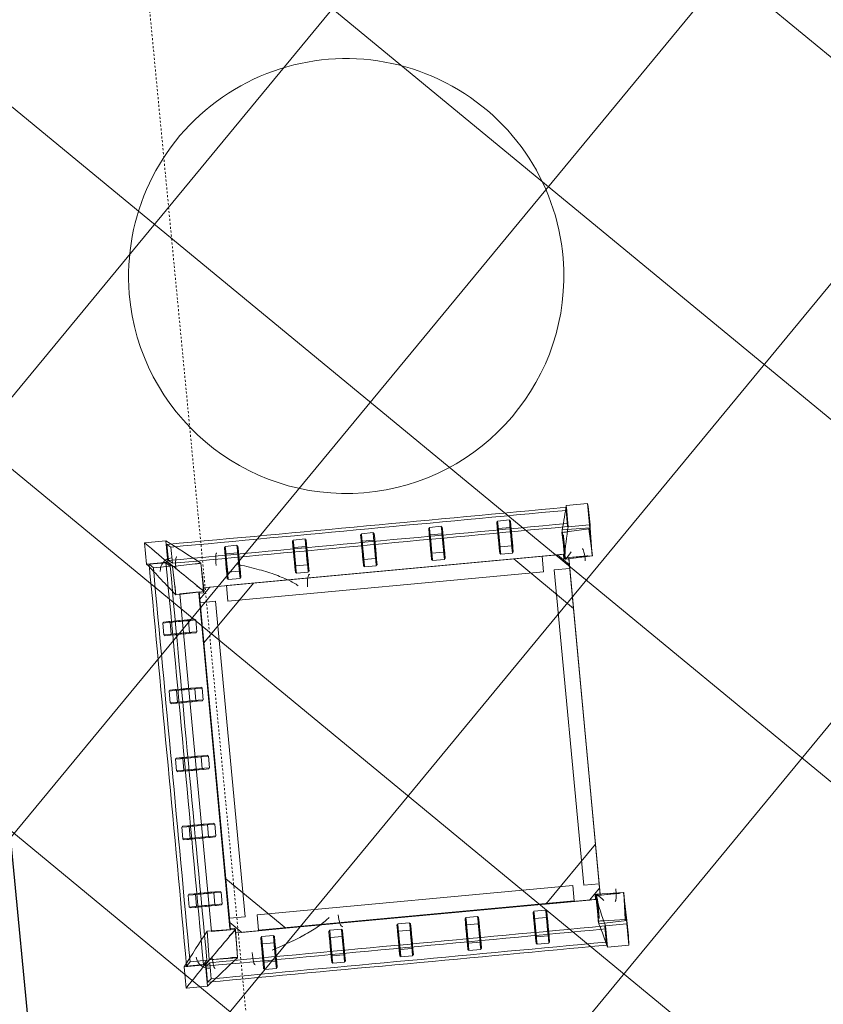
# Model space of a CAD drawing. Header units: millimetres. Extents: x 853417 to 929373, y -433185 to -369260.
# Tile 106 of 228: x 909918 to 911211, y -407587 to -406002. Entities that reach past the tile are written whole.
import ezdxf

# ---------------------------------------------------------------- set-up
doc = ezdxf.new("R2010")
doc.units = ezdxf.units.MM
doc.linetypes.add('Dash', pattern=[6.35, 3.175, -3.175])
for name, color, linetype, lineweight in [('I-FURN', 7, 'Continuous', 9), ('KOKO-FLOR', 7, 'Continuous', 9), ('KOKO-FLOR-HDLN', 7, 'Dash', 9), ('KOKO-FLOR-PATT', 7, 'Continuous', 9), ('KOKO-WALL', 7, 'Continuous', 9), ('KOKO_WALL', 7, 'Continuous', 9)]:
    doc.layers.add(name, color=color, linetype=linetype, lineweight=lineweight)

# ---------------------------------------------------------------- blocks, each defined once
blk = doc.blocks.new('Furniture_Sofas-Armchairs_NC-Nordic-Care_Ellinor-367 - Ellinor 367-5895295-1 korrus_SA_kunstihanke plaan')
at = {"layer": 'I-FURN'}
for p, q in [((-357, 345.3), (-357, 310.8)), ((-322.5, 345.3), (-357, 345.3)), ((-322.5, 310.8), (-322.5, 345.3)), ((-317.2, 345.9), (-318.3, 300.8)), ((-272.2, 345), (-317.2, 345.9)), ((-272.3, 345.2), (-315.8, 343.6)), ((-315.8, 343.6), (-314.3, 300)), ((-273.2, 300), (-272.2, 345)), ((-273, 336.1), (-273, 338.1)), ((-273, 338.1), (-273, 336.1)), ((-273, 307.1), (-273, 336.1)), ((-270.8, 301.6), (-272.3, 345.2)), ((272.3, 345.2), (270.8, 301.6)), ((317.2, 345.9), (272.2, 345)), ((272.2, 345), (273.2, 300)), ((315.8, 343.6), (272.3, 345.2)), ((273, 338.1), (273, 336.1)), ((273, 336.1), (273, 338.1)), ((273, 307.1), (273, 336.1)), ((314.3, 300), (315.8, 343.6)), ((318.3, 300.8), (317.2, 345.9)), ((357, 345.3), (322.5, 345.3)), ((322.5, 345.3), (322.5, 310.8)), ((357, 310.8), (357, 345.3)), ((-357, 310.8), (-322.5, 310.8)), ((-353.9, 310.9), (-327.8, 310.9)), ((-349, 309.8), (-353.9, 310.9)), ((-322.8, 309.8), (-349, 309.8)), ((-327.8, 310.9), (-322.8, 309.8)), ((-314.3, 300), (-270.8, 301.6)), ((-310, 302.1), (-308, 302.1)), ((-308, 302.1), (-310, 302.1)), ((-281, 302.1), (-308, 302.1)), ((-281, 302.1), (-279, 302.1)), ((-190.6, 307.1), (-279, 218.7)), ((-279, 289.4), (-261.3, 307.1)), ((-279, -282.9), (-279, 302.1)), ((-273, 307.1), (273, 307.1)), ((271, 307.1), (-271, 307.1)), ((-271, 307.1), (-271, 299.1)), ((-261.3, 307.1), (-190.6, 307.1)), ((-255.5, 307.1), (254.5, 307.1)), ((-255.5, 307.1), (-255.5, 282.1)), ((279, 218.7), (190.6, 307.1)), ((190.6, 307.1), (261.3, 307.1)), ((254.5, 282.1), (254.5, 307.1)), ((261.3, 307.1), (279, 289.4)), ((270.8, 301.6), (314.3, 300)), ((271, 299.1), (271, 307.1)), ((279, -282.9), (279, 302.1)), ((308, 302.1), (279, 302.1)), ((308, 302.1), (310, 302.1)), ((310, 302.1), (308, 302.1)), ((322.5, 310.8), (357, 310.8)), ((322.8, 309.8), (327.8, 310.9)), ((349, 309.8), (322.8, 309.8)), ((327.8, 310.9), (353.9, 310.9)), ((353.9, 310.9), (349, 309.8)), ((-318.3, 300.8), (-273.2, 300)), ((-271, 299.1), (-279, 299.1)), ((-279, 299.1), (-279, -282.9)), ((-279, 218.7), (-279, 289.4)), ((279, 299.1), (271, 299.1)), ((273.2, 300), (318.3, 300.8)), ((279, -282.9), (279, 299.1)), ((279, 289.4), (279, 218.7)), ((-255.5, 282.1), (254.5, 282.1)), ((-279, -245.4), (-279, 264.6)), ((-254, 264.6), (-279, 264.6)), ((-254, -245.4), (-254, 264.6)), ((253, -245.4), (253, 264.6)), ((278, 264.6), (253, 264.6)), ((278, -245.4), (278, 264.6)), ((-342.1, 217.6), (-342.1, 198.6)), ((-331.6, 219.1), (-340.6, 219.1)), ((-330.1, 198.6), (-330.1, 217.6)), ((-300.5, 198.6), (-300.5, 217.6)), ((-288.5, 217.6), (-288.5, 198.6)), ((288.5, 198.6), (288.5, 217.6)), ((300.5, 217.6), (300.5, 198.6)), ((330.1, 217.6), (330.1, 198.6)), ((340.6, 219.1), (331.6, 219.1)), ((342.1, 198.6), (342.1, 217.6)), ((-340.6, 197.1), (-331.6, 197.1)), ((331.6, 197.1), (340.6, 197.1)), ((-342.1, 107.6), (-342.1, 88.6)), ((-331.6, 109.1), (-340.6, 109.1)), ((-330.1, 88.6), (-330.1, 107.6)), ((-300.5, 88.6), (-300.5, 107.6)), ((-288.5, 107.6), (-288.5, 88.6)), ((288.5, 88.6), (288.5, 107.6)), ((300.5, 107.6), (300.5, 88.6)), ((330.1, 107.6), (330.1, 88.6)), ((340.6, 109.1), (331.6, 109.1)), ((342.1, 88.6), (342.1, 107.6)), ((-340.6, 87.1), (-331.6, 87.1)), ((331.6, 87.1), (340.6, 87.1)), ((-342.1, -2.4), (-342.1, -21.4)), ((-331.6, -0.9), (-340.6, -0.9)), ((-330.1, -21.4), (-330.1, -2.4)), ((-300.5, -21.4), (-300.5, -2.4)), ((-288.5, -2.4), (-288.5, -21.4)), ((288.5, -21.4), (288.5, -2.4)), ((300.5, -2.4), (300.5, -21.4)), ((330.1, -2.4), (330.1, -21.4)), ((340.6, -0.9), (331.6, -0.9)), ((342.1, -21.4), (342.1, -2.4)), ((-340.6, -22.9), (-331.6, -22.9)), ((331.6, -22.9), (340.6, -22.9)), ((-331.6, -110.9), (-340.6, -110.9)), ((340.6, -110.9), (331.6, -110.9)), ((-342.1, -112.4), (-342.1, -131.4)), ((-330.1, -131.4), (-330.1, -112.4)), ((-300.5, -131.4), (-300.5, -112.4)), ((-288.5, -112.4), (-288.5, -131.4)), ((288.5, -131.4), (288.5, -112.4)), ((300.5, -112.4), (300.5, -131.4)), ((330.1, -112.4), (330.1, -131.4)), ((342.1, -131.4), (342.1, -112.4)), ((-340.6, -132.9), (-331.6, -132.9)), ((331.6, -132.9), (340.6, -132.9)), ((-279, -201.5), (-190.6, -289.9)), ((-279, -272.2), (-279, -201.5)), ((190.6, -289.9), (279, -201.5)), ((279, -201.5), (279, -272.2)), ((-331.6, -220.9), (-340.6, -220.9)), ((340.6, -220.9), (331.6, -220.9)), ((-342.1, -222.4), (-342.1, -241.4)), ((-330.1, -241.4), (-330.1, -222.4)), ((-300.5, -241.4), (-300.5, -222.4)), ((-288.5, -222.4), (-288.5, -241.4)), ((288.5, -241.4), (288.5, -222.4)), ((300.5, -222.4), (300.5, -241.4)), ((330.1, -222.4), (330.1, -241.4)), ((342.1, -241.4), (342.1, -222.4)), ((-340.6, -242.9), (-331.6, -242.9)), ((-279, -245.4), (-254, -245.4)), ((253, -245.4), (278, -245.4)), ((331.6, -242.9), (340.6, -242.9)), ((-255.5, -264.9), (254.5, -264.9)), ((-255.5, -264.9), (-255.5, -289.9)), ((254.5, -289.9), (254.5, -264.9)), ((-273.1, -282), (-319, -283.1)), ((-319, -283.1), (-317.9, -329)), ((-273.1, -282.1), (-318.8, -283.1)), ((-308, -282.9), (-310, -282.9)), ((-310, -282.9), (-308, -282.9)), ((-308, -282.9), (-281, -282.9)), ((-279, -282.9), (-281, -282.9)), ((-261.3, -289.9), (-279, -272.2)), ((-279, -282.9), (-271, -282.9)), ((-272, -327.9), (-273.1, -282)), ((-272.1, -327.9), (-273.1, -282.1)), ((-271, -282.9), (-271, -290.9)), ((279, -272.2), (261.3, -289.9)), ((271, -290.9), (271, -282.9)), ((271, -282.9), (279, -282.9)), ((273.1, -282), (272, -327.9)), ((273.1, -282.1), (272.1, -327.9)), ((319, -283.1), (273.1, -282)), ((318.8, -283.1), (273.1, -282.1)), ((279, -282.9), (308, -282.9)), ((310, -282.9), (308, -282.9)), ((308, -282.9), (310, -282.9)), ((317.9, -329), (319, -283.1)), ((-273, -320.9), (-273, -289.9)), ((273, -289.9), (-273, -289.9)), ((-271, -290.9), (271, -290.9)), ((-190.6, -289.9), (-261.3, -289.9)), ((-255.5, -289.9), (254.5, -289.9)), ((-228.5, -299.4), (-209.5, -299.4)), ((-118.5, -299.4), (-99.5, -299.4)), ((-8.5, -299.4), (10.5, -299.4)), ((101.5, -299.4), (120.5, -299.4)), ((261.3, -289.9), (190.6, -289.9)), ((211.5, -299.4), (230.5, -299.4)), ((273, -320.9), (273, -289.9)), ((-209.5, -311.4), (-228.5, -311.4)), ((-99.5, -311.4), (-118.5, -311.4)), ((10.5, -311.4), (-8.5, -311.4)), ((120.5, -311.4), (101.5, -311.4)), ((230.5, -311.4), (211.5, -311.4)), ((-353.9, -334.6), (-349, -328.4)), ((-349, -328.4), (-322.8, -328.4)), ((-322.8, -328.4), (-327.8, -334.6)), ((-324.7, -338.7), (-318.4, -332.4)), ((-318.4, -332.4), (-318.4, -359.7)), ((-317.9, -329), (-272, -327.9)), ((-273, -320.9), (273, -320.9)), ((272, -327.9), (317.9, -329)), ((318.4, -359.7), (318.4, -332.4)), ((318.4, -332.4), (324.7, -338.7)), ((327.8, -334.6), (322.8, -328.4)), ((322.8, -328.4), (349, -328.4)), ((349, -328.4), (353.9, -334.6)), ((-360, -335.4), (-360, -369.9)), ((-325.5, -335.4), (-360, -335.4)), ((-327.8, -334.6), (-353.9, -334.6)), ((-325.5, -369.9), (-325.5, -335.4)), ((-324.7, -365.9), (-324.7, -338.7)), ((-230, -342.5), (-230, -351.5)), ((-209.5, -341), (-228.5, -341)), ((-208, -351.5), (-208, -342.5)), ((-120, -342.5), (-120, -351.5)), ((-99.5, -341), (-118.5, -341)), ((-98, -351.5), (-98, -342.5)), ((-10, -342.5), (-10, -351.5)), ((10.5, -341), (-8.5, -341)), ((12, -351.5), (12, -342.5)), ((100, -342.5), (100, -351.5)), ((120.5, -341), (101.5, -341)), ((122, -351.5), (122, -342.5)), ((210, -342.5), (210, -351.5)), ((230.5, -341), (211.5, -341)), ((232, -351.5), (232, -342.5)), ((324.7, -338.7), (324.7, -365.9)), ((360, -335.4), (325.5, -335.4)), ((325.5, -335.4), (325.5, -369.9)), ((353.9, -334.6), (327.8, -334.6)), ((360, -369.9), (360, -335.4)), ((-318.4, -359.7), (-324.7, -365.9)), ((-228.5, -353), (-209.5, -353)), ((-118.5, -353), (-99.5, -353)), ((-8.5, -353), (10.5, -353)), ((101.5, -353), (120.5, -353)), ((211.5, -353), (230.5, -353)), ((324.7, -365.9), (318.4, -359.7)), ((-360, -369.9), (-325.5, -369.9)), ((325.5, -369.9), (360, -369.9))]:
    blk.add_line(p, q, dxfattribs=at)
at = {"layer": 'I-FURN', "flags": 128}
for points in [[(-300.5, 217.6), (-308.8, 217.6), (-317.2, 217.6), (-325.5, 217.6), (-333.8, 217.6), (-342.1, 217.6)], [(-340.6, 219.1), (-332.3, 219.1), (-324, 219.1), (-315.7, 219.1), (-307.3, 219.1), (-299, 219.1)], [(-331.6, 219.1), (-323.3, 219.1), (-315, 219.1), (-306.7, 219.1), (-298.3, 219.1), (-290, 219.1)], [(-288.5, 217.6), (-296.8, 217.6), (-305.2, 217.6), (-313.5, 217.6), (-321.8, 217.6), (-330.1, 217.6)], [(288.5, 217.6), (296.8, 217.6), (305.2, 217.6), (313.5, 217.6), (321.8, 217.6), (330.1, 217.6)], [(290, 219.1), (298.3, 219.1), (306.7, 219.1), (315, 219.1), (323.3, 219.1), (331.6, 219.1)], [(299, 219.1), (307.3, 219.1), (315.7, 219.1), (324, 219.1), (332.3, 219.1), (340.6, 219.1)], [(300.5, 217.6), (308.8, 217.6), (317.2, 217.6), (325.5, 217.6), (333.8, 217.6), (342.1, 217.6)], [(-300.5, 198.6), (-308.8, 198.6), (-317.2, 198.6), (-325.5, 198.6), (-333.8, 198.6), (-342.1, 198.6)], [(-299, 197.1), (-307.3, 197.1), (-315.7, 197.1), (-324, 197.1), (-332.3, 197.1), (-340.6, 197.1)], [(-290, 197.1), (-298.3, 197.1), (-306.7, 197.1), (-315, 197.1), (-323.3, 197.1), (-331.6, 197.1)], [(-288.5, 198.6), (-296.8, 198.6), (-305.2, 198.6), (-313.5, 198.6), (-321.8, 198.6), (-330.1, 198.6)], [(288.5, 198.6), (296.8, 198.6), (305.2, 198.6), (313.5, 198.6), (321.8, 198.6), (330.1, 198.6)], [(331.6, 197.1), (323.3, 197.1), (315, 197.1), (306.7, 197.1), (298.3, 197.1), (290, 197.1)], [(340.6, 197.1), (332.3, 197.1), (324, 197.1), (315.7, 197.1), (307.3, 197.1), (299, 197.1)], [(300.5, 198.6), (308.8, 198.6), (317.2, 198.6), (325.5, 198.6), (333.8, 198.6), (342.1, 198.6)], [(-300.5, 107.6), (-308.8, 107.6), (-317.2, 107.6), (-325.5, 107.6), (-333.8, 107.6), (-342.1, 107.6)], [(-340.6, 109.1), (-332.3, 109.1), (-324, 109.1), (-315.7, 109.1), (-307.3, 109.1), (-299, 109.1)], [(-331.6, 109.1), (-323.3, 109.1), (-315, 109.1), (-306.7, 109.1), (-298.3, 109.1), (-290, 109.1)], [(-288.5, 107.6), (-296.8, 107.6), (-305.2, 107.6), (-313.5, 107.6), (-321.8, 107.6), (-330.1, 107.6)], [(288.5, 107.6), (296.8, 107.6), (305.2, 107.6), (313.5, 107.6), (321.8, 107.6), (330.1, 107.6)], [(290, 109.1), (298.3, 109.1), (306.7, 109.1), (315, 109.1), (323.3, 109.1), (331.6, 109.1)], [(299, 109.1), (307.3, 109.1), (315.7, 109.1), (324, 109.1), (332.3, 109.1), (340.6, 109.1)], [(300.5, 107.6), (308.8, 107.6), (317.2, 107.6), (325.5, 107.6), (333.8, 107.6), (342.1, 107.6)], [(-300.5, 88.6), (-308.8, 88.6), (-317.2, 88.6), (-325.5, 88.6), (-333.8, 88.6), (-342.1, 88.6)], [(-299, 87.1), (-307.3, 87.1), (-315.7, 87.1), (-324, 87.1), (-332.3, 87.1), (-340.6, 87.1)], [(-290, 87.1), (-298.3, 87.1), (-306.7, 87.1), (-315, 87.1), (-323.3, 87.1), (-331.6, 87.1)], [(-288.5, 88.6), (-296.8, 88.6), (-305.2, 88.6), (-313.5, 88.6), (-321.8, 88.6), (-330.1, 88.6)], [(288.5, 88.6), (296.8, 88.6), (305.2, 88.6), (313.5, 88.6), (321.8, 88.6), (330.1, 88.6)], [(331.6, 87.1), (323.3, 87.1), (315, 87.1), (306.7, 87.1), (298.3, 87.1), (290, 87.1)], [(340.6, 87.1), (332.3, 87.1), (324, 87.1), (315.7, 87.1), (307.3, 87.1), (299, 87.1)], [(300.5, 88.6), (308.8, 88.6), (317.2, 88.6), (325.5, 88.6), (333.8, 88.6), (342.1, 88.6)], [(-300.5, -2.4), (-308.8, -2.4), (-317.2, -2.4), (-325.5, -2.4), (-333.8, -2.4), (-342.1, -2.4)], [(-340.6, -0.9), (-332.3, -0.9), (-324, -0.9), (-315.7, -0.9), (-307.3, -0.9), (-299, -0.9)], [(-331.6, -0.9), (-323.3, -0.9), (-315, -0.9), (-306.7, -0.9), (-298.3, -0.9), (-290, -0.9)], [(-288.5, -2.4), (-296.8, -2.4), (-305.2, -2.4), (-313.5, -2.4), (-321.8, -2.4), (-330.1, -2.4)], [(288.5, -2.4), (296.8, -2.4), (305.2, -2.4), (313.5, -2.4), (321.8, -2.4), (330.1, -2.4)], [(290, -0.9), (298.3, -0.9), (306.7, -0.9), (315, -0.9), (323.3, -0.9), (331.6, -0.9)], [(299, -0.9), (307.3, -0.9), (315.7, -0.9), (324, -0.9), (332.3, -0.9), (340.6, -0.9)], [(300.5, -2.4), (308.8, -2.4), (317.2, -2.4), (325.5, -2.4), (333.8, -2.4), (342.1, -2.4)], [(-300.5, -21.4), (-308.8, -21.4), (-317.2, -21.4), (-325.5, -21.4), (-333.8, -21.4), (-342.1, -21.4)], [(-299, -22.9), (-307.3, -22.9), (-315.7, -22.9), (-324, -22.9), (-332.3, -22.9), (-340.6, -22.9)], [(-290, -22.9), (-298.3, -22.9), (-306.7, -22.9), (-315, -22.9), (-323.3, -22.9), (-331.6, -22.9)], [(-288.5, -21.4), (-296.8, -21.4), (-305.2, -21.4), (-313.5, -21.4), (-321.8, -21.4), (-330.1, -21.4)], [(288.5, -21.4), (296.8, -21.4), (305.2, -21.4), (313.5, -21.4), (321.8, -21.4), (330.1, -21.4)], [(331.6, -22.9), (323.3, -22.9), (315, -22.9), (306.7, -22.9), (298.3, -22.9), (290, -22.9)], [(340.6, -22.9), (332.3, -22.9), (324, -22.9), (315.7, -22.9), (307.3, -22.9), (299, -22.9)], [(300.5, -21.4), (308.8, -21.4), (317.2, -21.4), (325.5, -21.4), (333.8, -21.4), (342.1, -21.4)], [(-340.6, -110.9), (-332.3, -110.9), (-324, -110.9), (-315.7, -110.9), (-307.3, -110.9), (-299, -110.9)], [(-331.6, -110.9), (-323.3, -110.9), (-315, -110.9), (-306.7, -110.9), (-298.3, -110.9), (-290, -110.9)], [(290, -110.9), (298.3, -110.9), (306.7, -110.9), (315, -110.9), (323.3, -110.9), (331.6, -110.9)], [(299, -110.9), (307.3, -110.9), (315.7, -110.9), (324, -110.9), (332.3, -110.9), (340.6, -110.9)], [(-300.5, -112.4), (-308.8, -112.4), (-317.2, -112.4), (-325.5, -112.4), (-333.8, -112.4), (-342.1, -112.4)], [(-288.5, -112.4), (-296.8, -112.4), (-305.2, -112.4), (-313.5, -112.4), (-321.8, -112.4), (-330.1, -112.4)], [(288.5, -112.4), (296.8, -112.4), (305.2, -112.4), (313.5, -112.4), (321.8, -112.4), (330.1, -112.4)], [(300.5, -112.4), (308.8, -112.4), (317.2, -112.4), (325.5, -112.4), (333.8, -112.4), (342.1, -112.4)], [(-300.5, -131.4), (-308.8, -131.4), (-317.2, -131.4), (-325.5, -131.4), (-333.8, -131.4), (-342.1, -131.4)], [(-299, -132.9), (-307.3, -132.9), (-315.7, -132.9), (-324, -132.9), (-332.3, -132.9), (-340.6, -132.9)], [(-290, -132.9), (-298.3, -132.9), (-306.7, -132.9), (-315, -132.9), (-323.3, -132.9), (-331.6, -132.9)], [(-288.5, -131.4), (-296.8, -131.4), (-305.2, -131.4), (-313.5, -131.4), (-321.8, -131.4), (-330.1, -131.4)], [(288.5, -131.4), (296.8, -131.4), (305.2, -131.4), (313.5, -131.4), (321.8, -131.4), (330.1, -131.4)], [(331.6, -132.9), (323.3, -132.9), (315, -132.9), (306.7, -132.9), (298.3, -132.9), (290, -132.9)], [(340.6, -132.9), (332.3, -132.9), (324, -132.9), (315.7, -132.9), (307.3, -132.9), (299, -132.9)], [(300.5, -131.4), (308.8, -131.4), (317.2, -131.4), (325.5, -131.4), (333.8, -131.4), (342.1, -131.4)], [(-340.6, -220.9), (-332.3, -220.9), (-324, -220.9), (-315.7, -220.9), (-307.3, -220.9), (-299, -220.9)], [(-331.6, -220.9), (-323.3, -220.9), (-315, -220.9), (-306.7, -220.9), (-298.3, -220.9), (-290, -220.9)], [(290, -220.9), (298.3, -220.9), (306.7, -220.9), (315, -220.9), (323.3, -220.9), (331.6, -220.9)], [(299, -220.9), (307.3, -220.9), (315.7, -220.9), (324, -220.9), (332.3, -220.9), (340.6, -220.9)], [(-300.5, -222.4), (-308.8, -222.4), (-317.2, -222.4), (-325.5, -222.4), (-333.8, -222.4), (-342.1, -222.4)], [(-288.5, -222.4), (-296.8, -222.4), (-305.2, -222.4), (-313.5, -222.4), (-321.8, -222.4), (-330.1, -222.4)], [(288.5, -222.4), (296.8, -222.4), (305.2, -222.4), (313.5, -222.4), (321.8, -222.4), (330.1, -222.4)], [(300.5, -222.4), (308.8, -222.4), (317.2, -222.4), (325.5, -222.4), (333.8, -222.4), (342.1, -222.4)], [(-300.5, -241.4), (-308.8, -241.4), (-317.2, -241.4), (-325.5, -241.4), (-333.8, -241.4), (-342.1, -241.4)], [(-299, -242.9), (-307.3, -242.9), (-315.7, -242.9), (-324, -242.9), (-332.3, -242.9), (-340.6, -242.9)], [(-290, -242.9), (-298.3, -242.9), (-306.7, -242.9), (-315, -242.9), (-323.3, -242.9), (-331.6, -242.9)], [(-288.5, -241.4), (-296.8, -241.4), (-305.2, -241.4), (-313.5, -241.4), (-321.8, -241.4), (-330.1, -241.4)], [(288.5, -241.4), (296.8, -241.4), (305.2, -241.4), (313.5, -241.4), (321.8, -241.4), (330.1, -241.4)], [(331.6, -242.9), (323.3, -242.9), (315, -242.9), (306.7, -242.9), (298.3, -242.9), (290, -242.9)], [(340.6, -242.9), (332.3, -242.9), (324, -242.9), (315.7, -242.9), (307.3, -242.9), (299, -242.9)], [(300.5, -241.4), (308.8, -241.4), (317.2, -241.4), (325.5, -241.4), (333.8, -241.4), (342.1, -241.4)], [(-318.8, -283.1), (-318.3, -305.9), (-317.9, -328.8)], [(317.9, -328.8), (318.3, -305.9), (318.8, -283.1)], [(-230, -342.5), (-230, -334.2), (-230, -325.9), (-230, -317.6), (-230, -309.2), (-230, -300.9)], [(-228.5, -299.4), (-228.5, -307.7), (-228.5, -316.1), (-228.5, -324.4), (-228.5, -332.7), (-228.5, -341)], [(-209.5, -299.4), (-209.5, -307.7), (-209.5, -316.1), (-209.5, -324.4), (-209.5, -332.7), (-209.5, -341)], [(-208, -300.9), (-208, -309.2), (-208, -317.6), (-208, -325.9), (-208, -334.2), (-208, -342.5)], [(-120, -342.5), (-120, -334.2), (-120, -325.9), (-120, -317.6), (-120, -309.2), (-120, -300.9)], [(-118.5, -299.4), (-118.5, -307.7), (-118.5, -316.1), (-118.5, -324.4), (-118.5, -332.7), (-118.5, -341)], [(-99.5, -299.4), (-99.5, -307.7), (-99.5, -316.1), (-99.5, -324.4), (-99.5, -332.7), (-99.5, -341)], [(-98, -300.9), (-98, -309.2), (-98, -317.6), (-98, -325.9), (-98, -334.2), (-98, -342.5)], [(-10, -342.5), (-10, -334.2), (-10, -325.9), (-10, -317.6), (-10, -309.2), (-10, -300.9)], [(-8.5, -299.4), (-8.5, -307.7), (-8.5, -316.1), (-8.5, -324.4), (-8.5, -332.7), (-8.5, -341)], [(10.5, -299.4), (10.5, -307.7), (10.5, -316.1), (10.5, -324.4), (10.5, -332.7), (10.5, -341)], [(12, -300.9), (12, -309.2), (12, -317.6), (12, -325.9), (12, -334.2), (12, -342.5)], [(100, -342.5), (100, -334.2), (100, -325.9), (100, -317.6), (100, -309.2), (100, -300.9)], [(101.5, -299.4), (101.5, -307.7), (101.5, -316.1), (101.5, -324.4), (101.5, -332.7), (101.5, -341)], [(120.5, -299.4), (120.5, -307.7), (120.5, -316.1), (120.5, -324.4), (120.5, -332.7), (120.5, -341)], [(122, -300.9), (122, -309.2), (122, -317.6), (122, -325.9), (122, -334.2), (122, -342.5)], [(210, -342.5), (210, -334.2), (210, -325.9), (210, -317.6), (210, -309.2), (210, -300.9)], [(211.5, -299.4), (211.5, -307.7), (211.5, -316.1), (211.5, -324.4), (211.5, -332.7), (211.5, -341)], [(230.5, -299.4), (230.5, -307.7), (230.5, -316.1), (230.5, -324.4), (230.5, -332.7), (230.5, -341)], [(232, -300.9), (232, -309.2), (232, -317.6), (232, -325.9), (232, -334.2), (232, -342.5)], [(-230, -351.5), (-230, -343.2), (-230, -334.9), (-230, -326.6), (-230, -318.2), (-230, -309.9)], [(-228.5, -311.4), (-228.5, -319.7), (-228.5, -328.1), (-228.5, -336.4), (-228.5, -344.7), (-228.5, -353)], [(-209.5, -311.4), (-209.5, -319.7), (-209.5, -328.1), (-209.5, -336.4), (-209.5, -344.7), (-209.5, -353)], [(-208, -309.9), (-208, -318.2), (-208, -326.6), (-208, -334.9), (-208, -343.2), (-208, -351.5)], [(-120, -351.5), (-120, -343.2), (-120, -334.9), (-120, -326.6), (-120, -318.2), (-120, -309.9)], [(-118.5, -311.4), (-118.5, -319.7), (-118.5, -328.1), (-118.5, -336.4), (-118.5, -344.7), (-118.5, -353)], [(-99.5, -311.4), (-99.5, -319.7), (-99.5, -328.1), (-99.5, -336.4), (-99.5, -344.7), (-99.5, -353)], [(-98, -309.9), (-98, -318.2), (-98, -326.6), (-98, -334.9), (-98, -343.2), (-98, -351.5)], [(-10, -351.5), (-10, -343.2), (-10, -334.9), (-10, -326.6), (-10, -318.2), (-10, -309.9)], [(-8.5, -311.4), (-8.5, -319.7), (-8.5, -328.1), (-8.5, -336.4), (-8.5, -344.7), (-8.5, -353)], [(10.5, -311.4), (10.5, -319.7), (10.5, -328.1), (10.5, -336.4), (10.5, -344.7), (10.5, -353)], [(12, -309.9), (12, -318.2), (12, -326.6), (12, -334.9), (12, -343.2), (12, -351.5)], [(100, -351.5), (100, -343.2), (100, -334.9), (100, -326.6), (100, -318.2), (100, -309.9)], [(101.5, -311.4), (101.5, -319.7), (101.5, -328.1), (101.5, -336.4), (101.5, -344.7), (101.5, -353)], [(120.5, -311.4), (120.5, -319.7), (120.5, -328.1), (120.5, -336.4), (120.5, -344.7), (120.5, -353)], [(122, -309.9), (122, -318.2), (122, -326.6), (122, -334.9), (122, -343.2), (122, -351.5)], [(210, -351.5), (210, -343.2), (210, -334.9), (210, -326.6), (210, -318.2), (210, -309.9)], [(211.5, -311.4), (211.5, -319.7), (211.5, -328.1), (211.5, -336.4), (211.5, -344.7), (211.5, -353)], [(230.5, -311.4), (230.5, -319.7), (230.5, -328.1), (230.5, -336.4), (230.5, -344.7), (230.5, -353)], [(232, -309.9), (232, -318.2), (232, -326.6), (232, -334.9), (232, -343.2), (232, -351.5)], [(-317.9, -328.8), (-295, -328.3), (-272.1, -327.9)], [(272.1, -327.9), (295, -328.3), (317.9, -328.8)]]:
    blk.add_lwpolyline(points, dxfattribs=at)
at = {"layer": 'I-FURN'}
for centre, major_axis, ratio, start_param, end_param in [((-265, 330), (20, 0), 0.153324, 1.570796, 3.141593), ((265, 330), (-20, 0), 0.153324, 3.141593, 4.712389), ((-265, -110), (-20, 0), 0.27709, 0, 1.570796), ((265, -110), (-20, 0), 0.27709, 1.570796, 3.141593), ((-312.8, -256.1), (20, 0), 0.143698, 3.036716, 4.712389), ((312.8, -256.1), (20, 0), 0.143698, 4.712389, 6.388062), ((-312.8, -320.8), (20, 0), 0.143698, 3.036716, 4.712389), ((-311.7, -329.3), (-16.1, 11.8), 0.984184, 0.624643, 2.19544), ((311.7, -329.3), (16.1, 11.8), 0.984184, 4.087746, 5.658542), ((312.8, -320.8), (-20, 0), 0.143698, 1.570796, 3.24647)]:
    blk.add_ellipse(centre, major_axis=major_axis, ratio=ratio, start_param=start_param, end_param=end_param, dxfattribs=at)
for points in [[(-357, 345.3), (-344.1, 346.5), (-330.6, 346.5), (-317.2, 345.9)], [(-322.5, 345.3), (-305.7, 345.2), (-288.9, 345.1), (-272.2, 345)], [(-317.2, 345.9), (-316.7, 345.1), (-316.3, 344.3), (-315.8, 343.6)], [(-315.8, 343.6), (-315.4, 343.7), (-315.2, 344.3), (-315, 345.1)], [(-272.3, 345.2), (-275.5, 345.2), (-278.7, 345.1), (-281.9, 345.1)], [(-272.2, 345), (-272.2, 345.1), (-272.3, 345.1), (-272.3, 345.2)], [(272.2, 345), (288.9, 345.1), (305.7, 345.2), (322.5, 345.3)], [(272.3, 345.2), (272.3, 345.1), (272.2, 345.1), (272.2, 345)], [(281.9, 345.1), (278.7, 345.1), (275.5, 345.2), (272.3, 345.2)], [(315, 345.1), (315.2, 344.3), (315.4, 343.7), (315.8, 343.6)], [(315.8, 343.6), (316.3, 344.3), (316.7, 345.1), (317.2, 345.9)], [(317.2, 345.9), (330.6, 346.5), (344.1, 346.5), (357, 345.3)], [(-318.3, 300.8), (-332.1, 304.7), (-345.4, 308), (-357, 310.8)], [(-353.9, 310.9), (-353.9, 95.6), (-353.8, -119.4), (-353.9, -334.6)], [(-349, 309.8), (-349, 97), (-348.8, -115.6), (-349, -328.4)], [(-327.8, -334.6), (-327.9, -119.5), (-327.8, 95.8), (-327.8, 310.9)], [(-322.8, 309.8), (-322.9, 97.2), (-322.8, -115.7), (-322.8, -328.4)], [(-322.5, 310.8), (-307, 306.7), (-290.4, 303.3), (-273.2, 300)], [(-315, 312), (-314.3, 307.8), (-314, 303.8), (-314.3, 300)], [(-270.8, 301.6), (-274.2, 305.3), (-277.9, 308.7), (-281.9, 312)], [(-273.2, 300), (-272.2, 300.4), (-271.6, 301.1), (-270.8, 301.6)], [(281.9, 312), (277.9, 308.7), (274.2, 305.3), (270.8, 301.6)], [(270.8, 301.6), (271.6, 301.1), (272.2, 300.4), (273.2, 300)], [(273.2, 300), (290.4, 303.3), (307, 306.7), (322.5, 310.8)], [(314.3, 300), (314.1, 302.6), (314.2, 305.2), (314.4, 307.9)], [(357, 310.8), (345.4, 308), (332.1, 304.7), (318.3, 300.8)], [(322.8, -328.4), (322.8, -115.7), (322.9, 97.2), (322.8, 309.8)], [(327.8, 310.9), (327.8, 95.8), (327.9, -119.5), (327.8, -334.6)], [(349, -328.4), (348.8, -115.6), (349, 97), (349, 309.8)], [(353.9, -334.6), (353.8, -119.4), (353.9, 95.6), (353.9, 310.9)], [(-314.3, 300), (-315.5, 300.2), (-316.7, 300.4), (-318.3, 300.8)], [(318.3, 300.8), (316.7, 300.4), (315.5, 300.2), (314.3, 300)], [(-340.6, 219.1), (-340.6, 218.9), (-340.7, 218.5), (-341, 218), (-341.6, 217.6), (-342, 217.6), (-342.1, 217.6)], [(-330.1, 217.6), (-330.3, 217.6), (-330.7, 217.6), (-331.2, 218), (-331.6, 218.5), (-331.6, 218.9), (-331.6, 219.1)], [(-300.5, 217.6), (-300.3, 217.6), (-299.9, 217.6), (-299.4, 218), (-299.1, 218.5), (-299, 218.9), (-299, 219.1)], [(-290, 219.1), (-290, 218.9), (-289.9, 218.5), (-289.6, 218), (-289.1, 217.6), (-288.7, 217.6), (-288.5, 217.6)], [(288.5, 217.6), (288.7, 217.6), (289.1, 217.6), (289.6, 218), (289.9, 218.5), (290, 218.9), (290, 219.1)], [(299, 219.1), (299, 218.9), (299.1, 218.5), (299.4, 218), (299.9, 217.6), (300.3, 217.6), (300.5, 217.6)], [(331.6, 219.1), (331.6, 218.9), (331.6, 218.5), (331.2, 218), (330.7, 217.6), (330.3, 217.6), (330.1, 217.6)], [(342.1, 217.6), (342, 217.6), (341.6, 217.6), (341, 218), (340.7, 218.5), (340.6, 218.9), (340.6, 219.1)], [(-342.1, 198.6), (-342, 198.6), (-341.6, 198.5), (-341, 198.2), (-340.7, 197.6), (-340.6, 197.3), (-340.6, 197.1)], [(-331.6, 197.1), (-331.6, 197.3), (-331.6, 197.6), (-331.2, 198.2), (-330.7, 198.5), (-330.3, 198.6), (-330.1, 198.6)], [(-299, 197.1), (-299, 197.3), (-299.1, 197.6), (-299.4, 198.2), (-299.9, 198.5), (-300.3, 198.6), (-300.5, 198.6)], [(-288.5, 198.6), (-288.7, 198.6), (-289.1, 198.5), (-289.6, 198.2), (-289.9, 197.6), (-290, 197.3), (-290, 197.1)], [(290, 197.1), (290, 197.3), (289.9, 197.6), (289.6, 198.2), (289.1, 198.5), (288.7, 198.6), (288.5, 198.6)], [(300.5, 198.6), (300.3, 198.6), (299.9, 198.5), (299.4, 198.2), (299.1, 197.6), (299, 197.3), (299, 197.1)], [(330.1, 198.6), (330.3, 198.6), (330.7, 198.5), (331.2, 198.2), (331.6, 197.6), (331.6, 197.3), (331.6, 197.1)], [(340.6, 197.1), (340.6, 197.3), (340.7, 197.6), (341, 198.2), (341.6, 198.5), (342, 198.6), (342.1, 198.6)], [(-340.6, 109.1), (-340.6, 108.9), (-340.7, 108.5), (-341, 108), (-341.6, 107.6), (-342, 107.6), (-342.1, 107.6)], [(-330.1, 107.6), (-330.3, 107.6), (-330.7, 107.6), (-331.2, 108), (-331.6, 108.5), (-331.6, 108.9), (-331.6, 109.1)], [(-300.5, 107.6), (-300.3, 107.6), (-299.9, 107.6), (-299.4, 108), (-299.1, 108.5), (-299, 108.9), (-299, 109.1)], [(-290, 109.1), (-290, 108.9), (-289.9, 108.5), (-289.6, 108), (-289.1, 107.6), (-288.7, 107.6), (-288.5, 107.6)], [(288.5, 107.6), (288.7, 107.6), (289.1, 107.6), (289.6, 108), (289.9, 108.5), (290, 108.9), (290, 109.1)], [(299, 109.1), (299, 108.9), (299.1, 108.5), (299.4, 108), (299.9, 107.6), (300.3, 107.6), (300.5, 107.6)], [(331.6, 109.1), (331.6, 108.9), (331.6, 108.5), (331.2, 108), (330.7, 107.6), (330.3, 107.6), (330.1, 107.6)], [(342.1, 107.6), (342, 107.6), (341.6, 107.6), (341, 108), (340.7, 108.5), (340.6, 108.9), (340.6, 109.1)], [(-342.1, 88.6), (-342, 88.6), (-341.6, 88.5), (-341, 88.2), (-340.7, 87.6), (-340.6, 87.3), (-340.6, 87.1)], [(-331.6, 87.1), (-331.6, 87.3), (-331.6, 87.6), (-331.2, 88.2), (-330.7, 88.5), (-330.3, 88.6), (-330.1, 88.6)], [(-299, 87.1), (-299, 87.3), (-299.1, 87.6), (-299.4, 88.2), (-299.9, 88.5), (-300.3, 88.6), (-300.5, 88.6)], [(-288.5, 88.6), (-288.7, 88.6), (-289.1, 88.5), (-289.6, 88.2), (-289.9, 87.6), (-290, 87.3), (-290, 87.1)], [(290, 87.1), (290, 87.3), (289.9, 87.6), (289.6, 88.2), (289.1, 88.5), (288.7, 88.6), (288.5, 88.6)], [(300.5, 88.6), (300.3, 88.6), (299.9, 88.5), (299.4, 88.2), (299.1, 87.6), (299, 87.3), (299, 87.1)], [(330.1, 88.6), (330.3, 88.6), (330.7, 88.5), (331.2, 88.2), (331.6, 87.6), (331.6, 87.3), (331.6, 87.1)], [(340.6, 87.1), (340.6, 87.3), (340.7, 87.6), (341, 88.2), (341.6, 88.5), (342, 88.6), (342.1, 88.6)], [(-340.6, -0.9), (-340.6, -1.1), (-340.7, -1.5), (-341, -2), (-341.6, -2.4), (-342, -2.4), (-342.1, -2.4)], [(-330.1, -2.4), (-330.3, -2.4), (-330.7, -2.4), (-331.2, -2), (-331.6, -1.5), (-331.6, -1.1), (-331.6, -0.9)], [(-300.5, -2.4), (-300.3, -2.4), (-299.9, -2.4), (-299.4, -2), (-299.1, -1.5), (-299, -1.1), (-299, -0.9)], [(-290, -0.9), (-290, -1.1), (-289.9, -1.5), (-289.6, -2), (-289.1, -2.4), (-288.7, -2.4), (-288.5, -2.4)], [(288.5, -2.4), (288.7, -2.4), (289.1, -2.4), (289.6, -2), (289.9, -1.5), (290, -1.1), (290, -0.9)], [(299, -0.9), (299, -1.1), (299.1, -1.5), (299.4, -2), (299.9, -2.4), (300.3, -2.4), (300.5, -2.4)], [(331.6, -0.9), (331.6, -1.1), (331.6, -1.5), (331.2, -2), (330.7, -2.4), (330.3, -2.4), (330.1, -2.4)], [(342.1, -2.4), (342, -2.4), (341.6, -2.4), (341, -2), (340.7, -1.5), (340.6, -1.1), (340.6, -0.9)], [(-342.1, -21.4), (-342, -21.4), (-341.6, -21.5), (-341, -21.8), (-340.7, -22.4), (-340.6, -22.7), (-340.6, -22.9)], [(-331.6, -22.9), (-331.6, -22.7), (-331.6, -22.4), (-331.2, -21.8), (-330.7, -21.5), (-330.3, -21.4), (-330.1, -21.4)], [(-299, -22.9), (-299, -22.7), (-299.1, -22.4), (-299.4, -21.8), (-299.9, -21.5), (-300.3, -21.4), (-300.5, -21.4)], [(-288.5, -21.4), (-288.7, -21.4), (-289.1, -21.5), (-289.6, -21.8), (-289.9, -22.4), (-290, -22.7), (-290, -22.9)], [(290, -22.9), (290, -22.7), (289.9, -22.4), (289.6, -21.8), (289.1, -21.5), (288.7, -21.4), (288.5, -21.4)], [(300.5, -21.4), (300.3, -21.4), (299.9, -21.5), (299.4, -21.8), (299.1, -22.4), (299, -22.7), (299, -22.9)], [(330.1, -21.4), (330.3, -21.4), (330.7, -21.5), (331.2, -21.8), (331.6, -22.4), (331.6, -22.7), (331.6, -22.9)], [(340.6, -22.9), (340.6, -22.7), (340.7, -22.4), (341, -21.8), (341.6, -21.5), (342, -21.4), (342.1, -21.4)], [(-340.6, -110.9), (-340.6, -111.1), (-340.7, -111.5), (-341, -112), (-341.6, -112.4), (-342, -112.4), (-342.1, -112.4)], [(-330.1, -112.4), (-330.3, -112.4), (-330.7, -112.4), (-331.2, -112), (-331.6, -111.5), (-331.6, -111.1), (-331.6, -110.9)], [(-300.5, -112.4), (-300.3, -112.4), (-299.9, -112.4), (-299.4, -112), (-299.1, -111.5), (-299, -111.1), (-299, -110.9)], [(-290, -110.9), (-290, -111.1), (-289.9, -111.5), (-289.6, -112), (-289.1, -112.4), (-288.7, -112.4), (-288.5, -112.4)], [(288.5, -112.4), (288.7, -112.4), (289.1, -112.4), (289.6, -112), (289.9, -111.5), (290, -111.1), (290, -110.9)], [(299, -110.9), (299, -111.1), (299.1, -111.5), (299.4, -112), (299.9, -112.4), (300.3, -112.4), (300.5, -112.4)], [(331.6, -110.9), (331.6, -111.1), (331.6, -111.5), (331.2, -112), (330.7, -112.4), (330.3, -112.4), (330.1, -112.4)], [(342.1, -112.4), (342, -112.4), (341.6, -112.4), (341, -112), (340.7, -111.5), (340.6, -111.1), (340.6, -110.9)], [(-342.1, -131.4), (-342, -131.4), (-341.6, -131.5), (-341, -131.8), (-340.7, -132.4), (-340.6, -132.7), (-340.6, -132.9)], [(-331.6, -132.9), (-331.6, -132.7), (-331.6, -132.4), (-331.2, -131.8), (-330.7, -131.5), (-330.3, -131.4), (-330.1, -131.4)], [(-268, -130.2), (-271.7, -134.6), (-279.1, -145.2), (-290.1, -166.6), (-301.1, -193.3), (-308.3, -214.7), (-311.9, -226.3)], [(-311.9, -226.3), (-308.3, -214.8), (-301.1, -193.3), (-290.1, -166.6), (-279.1, -145.2), (-271.7, -134.6), (-268, -130.2)], [(-299, -132.9), (-299, -132.7), (-299.1, -132.4), (-299.4, -131.8), (-299.9, -131.5), (-300.3, -131.4), (-300.5, -131.4)], [(-288.5, -131.4), (-288.7, -131.4), (-289.1, -131.5), (-289.6, -131.8), (-289.9, -132.4), (-290, -132.7), (-290, -132.9)], [(268, -130.2), (271.7, -134.6), (279.1, -145.2), (290.1, -166.6), (301.1, -193.3), (308.3, -214.8), (311.9, -226.3)], [(290, -132.9), (290, -132.7), (289.9, -132.4), (289.6, -131.8), (289.1, -131.5), (288.7, -131.4), (288.5, -131.4)], [(300.5, -131.4), (300.3, -131.4), (299.9, -131.5), (299.4, -131.8), (299.1, -132.4), (299, -132.7), (299, -132.9)], [(330.1, -131.4), (330.3, -131.4), (330.7, -131.5), (331.2, -131.8), (331.6, -132.4), (331.6, -132.7), (331.6, -132.9)], [(340.6, -132.9), (340.6, -132.7), (340.7, -132.4), (341, -131.8), (341.6, -131.5), (342, -131.4), (342.1, -131.4)], [(-340.6, -220.9), (-340.6, -221.1), (-340.7, -221.5), (-341, -222), (-341.6, -222.4), (-342, -222.4), (-342.1, -222.4)], [(-330.1, -222.4), (-330.3, -222.4), (-330.7, -222.4), (-331.2, -222), (-331.6, -221.5), (-331.6, -221.1), (-331.6, -220.9)], [(-300.5, -222.4), (-300.3, -222.4), (-299.9, -222.4), (-299.4, -222), (-299.1, -221.5), (-299, -221.1), (-299, -220.9)], [(-290, -220.9), (-290, -221.1), (-289.9, -221.5), (-289.6, -222), (-289.1, -222.4), (-288.7, -222.4), (-288.5, -222.4)], [(288.5, -222.4), (288.7, -222.4), (289.1, -222.4), (289.6, -222), (289.9, -221.5), (290, -221.1), (290, -220.9)], [(299, -220.9), (299, -221.1), (299.1, -221.5), (299.4, -222), (299.9, -222.4), (300.3, -222.4), (300.5, -222.4)], [(331.6, -220.9), (331.6, -221.1), (331.6, -221.5), (331.2, -222), (330.7, -222.4), (330.3, -222.4), (330.1, -222.4)], [(342.1, -222.4), (342, -222.4), (341.6, -222.4), (341, -222), (340.7, -221.5), (340.6, -221.1), (340.6, -220.9)], [(-342.1, -241.4), (-342, -241.4), (-341.6, -241.5), (-341, -241.8), (-340.7, -242.4), (-340.6, -242.7), (-340.6, -242.9)], [(-331.6, -242.9), (-331.6, -242.7), (-331.6, -242.4), (-331.2, -241.8), (-330.7, -241.5), (-330.3, -241.4), (-330.1, -241.4)], [(-299, -242.9), (-299, -242.7), (-299.1, -242.4), (-299.4, -241.8), (-299.9, -241.5), (-300.3, -241.4), (-300.5, -241.4)], [(-288.5, -241.4), (-288.7, -241.4), (-289.1, -241.5), (-289.6, -241.8), (-289.9, -242.4), (-290, -242.7), (-290, -242.9)], [(290, -242.9), (290, -242.7), (289.9, -242.4), (289.6, -241.8), (289.1, -241.5), (288.7, -241.4), (288.5, -241.4)], [(300.5, -241.4), (300.3, -241.4), (299.9, -241.5), (299.4, -241.8), (299.1, -242.4), (299, -242.7), (299, -242.9)], [(330.1, -241.4), (330.3, -241.4), (330.7, -241.5), (331.2, -241.8), (331.6, -242.4), (331.6, -242.7), (331.6, -242.9)], [(340.6, -242.9), (340.6, -242.7), (340.7, -242.4), (341, -241.8), (341.6, -241.5), (342, -241.4), (342.1, -241.4)], [(-360, -335.4), (-346.4, -318), (-332.7, -300.6), (-319, -283.1)], [(-325.5, -335.4), (-308, -317.6), (-290.5, -299.8), (-273.1, -282)], [(-319, -283.1), (-318.9, -283.1), (-318.9, -283.1), (-318.8, -283.1)], [(-318.8, -283.1), (-318.6, -285.7), (-318.4, -288.4), (-318.1, -291)], [(-273.1, -282.1), (-276.5, -285.8), (-280, -289.5), (-283.4, -293.2)], [(-273.1, -282), (-273.1, -282), (-273.1, -282.1), (-273.1, -282.1)], [(273.1, -282), (290.5, -299.8), (308, -317.6), (325.5, -335.4)], [(273.1, -282.1), (273.1, -282.1), (273.1, -282), (273.1, -282)], [(283.4, -293.2), (280, -289.5), (276.5, -285.8), (273.1, -282.1)], [(317.8, -295), (318.1, -291), (318.5, -287), (318.8, -283.1)], [(318.8, -283.1), (318.9, -283.1), (318.9, -283.1), (319, -283.1)], [(319, -283.1), (332.7, -300.6), (346.4, -318), (360, -335.4)], [(-230, -300.9), (-229.8, -300.9), (-229.4, -300.9), (-228.9, -300.5), (-228.6, -300), (-228.5, -299.6), (-228.5, -299.4)], [(-209.5, -299.4), (-209.5, -299.6), (-209.4, -300), (-209.1, -300.5), (-208.6, -300.9), (-208.2, -300.9), (-208, -300.9)], [(-120, -300.9), (-119.8, -300.9), (-119.4, -300.9), (-118.9, -300.5), (-118.6, -300), (-118.5, -299.6), (-118.5, -299.4)], [(-99.5, -299.4), (-99.5, -299.6), (-99.4, -300), (-99.1, -300.5), (-98.6, -300.9), (-98.2, -300.9), (-98, -300.9)], [(-10, -300.9), (-9.8, -300.9), (-9.4, -300.9), (-8.9, -300.5), (-8.6, -300), (-8.5, -299.6), (-8.5, -299.4)], [(10.5, -299.4), (10.5, -299.6), (10.6, -300), (10.9, -300.5), (11.4, -300.9), (11.8, -300.9), (12, -300.9)], [(100, -300.9), (100.2, -300.9), (100.6, -300.9), (101.1, -300.5), (101.4, -300), (101.5, -299.6), (101.5, -299.4)], [(120.5, -299.4), (120.5, -299.6), (120.6, -300), (120.9, -300.5), (121.4, -300.9), (121.8, -300.9), (122, -300.9)], [(210, -300.9), (210.2, -300.9), (210.6, -300.9), (211.1, -300.5), (211.4, -300), (211.5, -299.6), (211.5, -299.4)], [(230.5, -299.4), (230.5, -299.6), (230.6, -300), (230.9, -300.5), (231.4, -300.9), (231.8, -300.9), (232, -300.9)], [(-228.5, -311.4), (-228.5, -311.2), (-228.6, -310.9), (-228.9, -310.3), (-229.4, -310), (-229.8, -309.9), (-230, -309.9)], [(-208, -309.9), (-208.2, -309.9), (-208.6, -310), (-209.1, -310.3), (-209.4, -310.9), (-209.5, -311.2), (-209.5, -311.4)], [(-118.5, -311.4), (-118.5, -311.2), (-118.6, -310.9), (-118.9, -310.3), (-119.4, -310), (-119.8, -309.9), (-120, -309.9)], [(-98, -309.9), (-98.2, -309.9), (-98.6, -310), (-99.1, -310.3), (-99.4, -310.9), (-99.5, -311.2), (-99.5, -311.4)], [(-8.5, -311.4), (-8.5, -311.2), (-8.6, -310.9), (-8.9, -310.3), (-9.4, -310), (-9.8, -309.9), (-10, -309.9)], [(12, -309.9), (11.8, -309.9), (11.4, -310), (10.9, -310.3), (10.6, -310.9), (10.5, -311.2), (10.5, -311.4)], [(101.5, -311.4), (101.5, -311.2), (101.4, -310.9), (101.1, -310.3), (100.6, -310), (100.2, -309.9), (100, -309.9)], [(122, -309.9), (121.8, -309.9), (121.4, -310), (120.9, -310.3), (120.6, -310.9), (120.5, -311.2), (120.5, -311.4)], [(211.5, -311.4), (211.5, -311.2), (211.4, -310.9), (211.1, -310.3), (210.6, -310), (210.2, -309.9), (210, -309.9)], [(232, -309.9), (231.8, -309.9), (231.4, -310), (230.9, -310.3), (230.6, -310.9), (230.5, -311.2), (230.5, -311.4)], [(-317.9, -329), (-331.9, -342.7), (-346, -356.4), (-360, -369.9)], [(-325.5, -369.9), (-307.6, -356), (-289.8, -342), (-272, -327.9)], [(318.4, -332.4), (105.1, -332.8), (-105.1, -332.8), (-318.4, -332.4)], [(-317.8, -327.7), (-317.8, -328.1), (-317.8, -328.5), (-317.9, -328.8)], [(-317.9, -328.8), (-317.9, -328.9), (-317.9, -328.9), (-317.9, -329)], [(-272.1, -327.9), (-276.4, -327.8), (-280.8, -327.8), (-285.1, -327.7)], [(-272, -327.9), (-272, -327.9), (-272.1, -327.9), (-272.1, -327.9)], [(272, -327.9), (289.8, -342), (307.6, -356), (325.5, -369.9)], [(272.1, -327.9), (272.1, -327.9), (272, -327.9), (272, -327.9)], [(280.8, -327.8), (277.9, -327.8), (275, -327.8), (272.1, -327.9)], [(317.9, -328.8), (317.8, -328.5), (317.8, -328.1), (317.8, -327.7)], [(317.9, -329), (317.9, -328.9), (317.9, -328.9), (317.9, -328.8)], [(360, -369.9), (346, -356.4), (331.9, -342.7), (317.9, -329)], [(-324.7, -338.7), (-108.2, -338.7), (108.2, -338.7), (324.7, -338.7)], [(-228.5, -341), (-228.5, -341.2), (-228.6, -341.6), (-228.9, -342.1), (-229.4, -342.5), (-229.8, -342.5), (-230, -342.5)], [(-208, -342.5), (-208.2, -342.5), (-208.6, -342.5), (-209.1, -342.1), (-209.4, -341.6), (-209.5, -341.2), (-209.5, -341)], [(-118.5, -341), (-118.5, -341.2), (-118.6, -341.6), (-118.9, -342.1), (-119.4, -342.5), (-119.8, -342.5), (-120, -342.5)], [(-98, -342.5), (-98.2, -342.5), (-98.6, -342.5), (-99.1, -342.1), (-99.4, -341.6), (-99.5, -341.2), (-99.5, -341)], [(-8.5, -341), (-8.5, -341.2), (-8.6, -341.6), (-8.9, -342.1), (-9.4, -342.5), (-9.8, -342.5), (-10, -342.5)], [(12, -342.5), (11.8, -342.5), (11.4, -342.5), (10.9, -342.1), (10.6, -341.6), (10.5, -341.2), (10.5, -341)], [(101.5, -341), (101.5, -341.2), (101.4, -341.6), (101.1, -342.1), (100.6, -342.5), (100.2, -342.5), (100, -342.5)], [(122, -342.5), (121.8, -342.5), (121.4, -342.5), (120.9, -342.1), (120.6, -341.6), (120.5, -341.2), (120.5, -341)], [(211.5, -341), (211.5, -341.2), (211.4, -341.6), (211.1, -342.1), (210.6, -342.5), (210.2, -342.5), (210, -342.5)], [(232, -342.5), (231.8, -342.5), (231.4, -342.5), (230.9, -342.1), (230.6, -341.6), (230.5, -341.2), (230.5, -341)], [(318.4, -359.7), (106.1, -359.7), (-106.1, -359.7), (-318.4, -359.7)], [(-230, -351.5), (-229.8, -351.5), (-229.4, -351.6), (-228.9, -352), (-228.6, -352.5), (-228.5, -352.9), (-228.5, -353)], [(-209.5, -353), (-209.5, -352.9), (-209.4, -352.5), (-209.1, -352), (-208.6, -351.6), (-208.2, -351.5), (-208, -351.5)], [(-120, -351.5), (-119.8, -351.5), (-119.4, -351.6), (-118.9, -352), (-118.6, -352.5), (-118.5, -352.9), (-118.5, -353)], [(-99.5, -353), (-99.5, -352.9), (-99.4, -352.5), (-99.1, -352), (-98.6, -351.6), (-98.2, -351.5), (-98, -351.5)], [(-10, -351.5), (-9.8, -351.5), (-9.4, -351.6), (-8.9, -352), (-8.6, -352.5), (-8.5, -352.9), (-8.5, -353)], [(10.5, -353), (10.5, -352.9), (10.6, -352.5), (10.9, -352), (11.4, -351.6), (11.8, -351.5), (12, -351.5)], [(100, -351.5), (100.2, -351.5), (100.6, -351.6), (101.1, -352), (101.4, -352.5), (101.5, -352.9), (101.5, -353)], [(120.5, -353), (120.5, -352.9), (120.6, -352.5), (120.9, -352), (121.4, -351.6), (121.8, -351.5), (122, -351.5)], [(210, -351.5), (210.2, -351.5), (210.6, -351.6), (211.1, -352), (211.4, -352.5), (211.5, -352.9), (211.5, -353)], [(230.5, -353), (230.5, -352.9), (230.6, -352.5), (230.9, -352), (231.4, -351.6), (231.8, -351.5), (232, -351.5)], [(324.7, -365.9), (109.3, -365.6), (-109.3, -365.6), (-324.7, -365.9)]]:
    blk.add_open_spline(points, degree=3, dxfattribs=at)
blk.add_open_spline([(311.9, -226.3), (304.7, -203.2), (293.8, -173.7), (279.1, -145.2), (271.7, -134.6), (268, -130.2)], degree=3, knots=[0, 0, 0, 0, 0.5, 0.75, 1, 1, 1, 1], dxfattribs=at)
blk = doc.blocks.new('Ol_olev välissein 5 - VS-02-2537239-1 korrus_SA_kunstihanke plaan')
at = {"layer": 'KOKO-WALL', "lineweight": 25}
blk.add_line((440460.5, 896828.5), (434708.9, 896460.1), dxfattribs=at)
blk = doc.blocks.new('eeldatavad põrandakanalid - eeldatavad põrandakanalid-5062723-1 korrus_SA_kunstihanke plaan')
at = {"layer": 'KOKO-FLOR-HDLN'}
blk.add_line((436471.3, 896923.7), (433174.5, 896712.5), dxfattribs=at)
blk = doc.blocks.new('Furniture_Tables_NC-Nordic-Care_Maja-303 - Maja 303-V132-1 korrus_SA_kunstihanke plaan')
at = {"layer": 'I-FURN'}
for start, end in [(92.8561, 272.8561), (92.8561, 272.8561), (272.8561, 92.8561), (272.8561, 92.8561)]:
    blk.add_arc((0, 0), 350, start, end, dxfattribs=at)

msp = doc.modelspace()

# ---------------------------------------------------------------- hatches: boundary and pattern name
at = {"layer": 'KOKO-FLOR-PATT', "true_color": 0x800000}
h = msp.add_hatch(dxfattribs=at)
h.set_pattern_fill('FP_69', color=16, style=0, pattern_type=2)
h.set_pattern_definition([(320.481, (912668.74, -406088.6), (286.35, 347.136), []), (50.481, (912668.74, -406088.6), (-347.136, 286.35), [])])
h.paths.add_polyline_path([(912234, -408173.5), (912184.2, -408178.2), (912105.4, -407331.8), (912155.2, -407327.2), (912233.8, -408171.2)], flags=0)
h.paths.add_polyline_path([(911390.5, -408283.3), (912237.7, -408213.2), (912234, -408173.5), (912258.9, -408171.2), (912259.3, -408151.1), (912334, -408144.1), (912328.2, -408081), (912331, -408080.7), (912432.1, -407622.3), (915670, -407306), (915351.8, -404048.8), (912367.9, -404322.8), (912348.2, -404110.1), (912334.4, -404109.9), (912331.2, -404071.3), (911534, -404137.3), (911535.2, -404177.3), (911523.4, -404178.5), (911543.7, -404398.8), (909640.3, -404574.1), (909956, -407864.2), (910984.6, -407763.7), (911265, -408184.8), (911278.4, -408183.5), (911286.2, -408241.7), (911360.9, -408234.7), (911363.2, -408254.6), (911387.9, -408254.7)], flags=0)

# ---------------------------------------------------------------- block references
at = {"layer": 'I-FURN'}
for name, p, rotation in [('Furniture_Tables_NC-Nordic-Care_Maja-303 - Maja 303-V132-1 korrus_SA_kunstihanke plaan', (910443.5, -406414.6), 271.815909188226), ('Furniture_Sofas-Armchairs_NC-Nordic-Care_Ellinor-367 - Ellinor 367-5895295-1 korrus_SA_kunstihanke plaan', (910521, -407168), 275.3207993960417)]:
    msp.add_blockref(name, p, dxfattribs=dict(at, rotation=rotation))
at = {"layer": 'KOKO-FLOR', "rotation": 271.815909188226}
msp.add_blockref('eeldatavad põrandakanalid - eeldatavad põrandakanalid-5062723-1 korrus_SA_kunstihanke plaan', (0, 0), dxfattribs=at)
at = {"layer": 'KOKO_WALL', "rotation": 271.815909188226}
msp.add_blockref('Ol_olev välissein 5 - VS-02-2537239-1 korrus_SA_kunstihanke plaan', (0, 0), dxfattribs=at)

doc.saveas('drawing.dxf')
